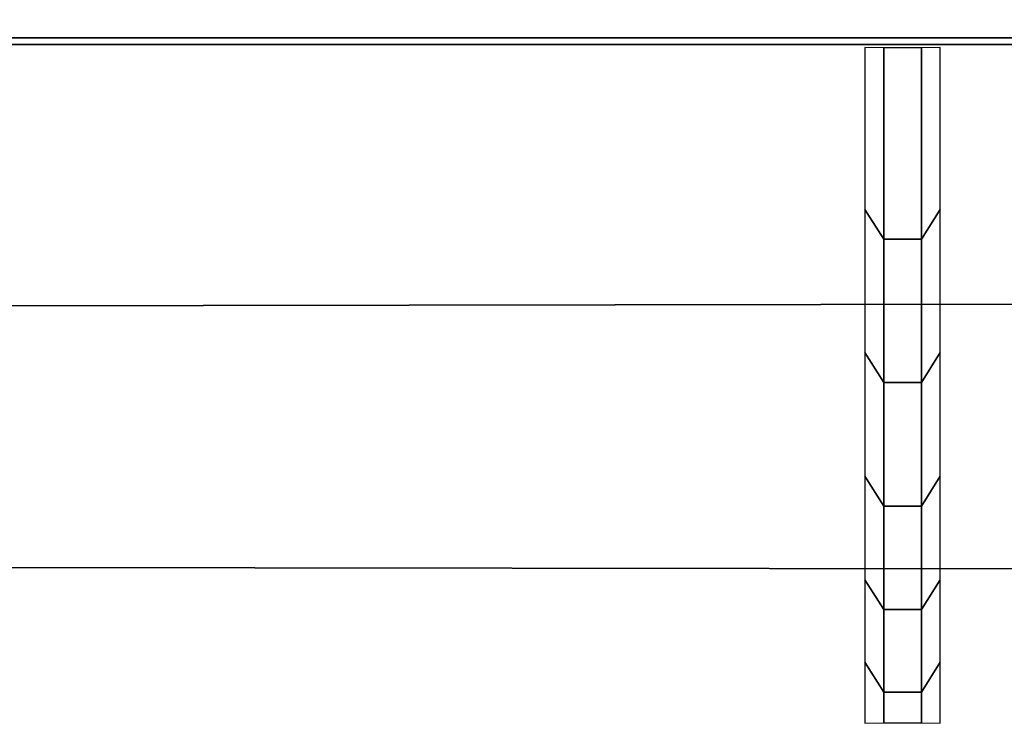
# Model space of a CAD drawing. Header units: inches. Extents: x 0 to 76, y -28.1 to 0.
# Tile 204 of 256: x 49.4036 to 49.5397, y -27.9591 to -27.8601. Entities that reach past the tile are written whole.
import ezdxf

# ---------------------------------------------------------------- set-up
doc = ezdxf.new("R2010")
doc.units = ezdxf.units.IN
doc.header["$LTSCALE"] = 0.03937
doc.header["$MEASUREMENT"] = 0
doc.layers.add('A-FURN-3-ST', color=151, linetype='Continuous')
doc.layers.add('A-FURN-3-STITCH', color=15, linetype='Continuous')

msp = doc.modelspace()

# ---------------------------------------------------------------- meshes
at = {"layer": 'A-FURN-3-ST'}
mesh = msp.add_polyface(dxfattribs=at)
corners = [(3.75, -4.85038, 5), (72.25, -27.51, 5), (3.75, -27.51, 5), (3.625, -4.85038, 5.03349), (3.625, -27.51, 5.03349), (3.75, -28.01, 5.5), (3.625, -27.97651, 5.5), (3.75, -27.97194, 5.30866), (3.625, -27.941, 5.32148), (3.75, -27.86356, 5.14645), (3.625, -27.83987, 5.17013), (3.75, -27.70134, 5.03806), (3.625, -27.68853, 5.069), (3.53349, -27.65351, 5.15355), (3.53349, -27.885, 5.5), (3.75, -28.01, 16.9), (3.625, -27.97651, 16.9), (3.75, -26.91, 18), (3.625, -26.91, 17.96651), (3.75, -27.1947, 17.96252), (3.625, -27.18603, 17.93017), (3.75, -27.46, 17.85263), (3.625, -27.44325, 17.82362), (3.75, -27.68782, 17.67782), (3.625, -27.66414, 17.65413), (3.75, -27.86263, 17.45), (3.625, -27.83362, 17.43325), (3.75, -27.97252, 17.1847), (3.625, -27.94017, 17.17603), (3.53349, -27.85178, 17.15235), (3.53349, -26.91, 17.875), (3.53349, -27.59943, 17.58943), (3.53349, -27.75438, 17.3875), (3.625, -5.45916, 17.96651), (3.75, -5.45916, 18), (72.25, -28.01, 16.9), (72.25, -27.97252, 17.1847), (72.25, -27.86263, 17.45), (72.25, -27.68782, 17.67782), (72.25, -27.46, 17.85263), (72.25, -27.1947, 17.96252), (72.25, -27.70134, 5.03806), (72.25, -27.86356, 5.14645), (72.25, -27.97194, 5.30866)]
mesh.append_faces([[corners[k] for k in face] for face in [(0, 1, 2), (3, 2, 4), (5, 6, 7), (7, 6, 8), (7, 8, 9), (9, 8, 10), (9, 10, 11), (11, 10, 12), (11, 12, 2), (2, 12, 4), (4, 12, 13), (14, 8, 6), (5, 15, 6), (6, 15, 16), (6, 16, 14), (17, 18, 19), (19, 18, 20), (19, 20, 21), (21, 20, 22), (21, 22, 23), (23, 22, 24), (23, 24, 25), (25, 24, 26), (25, 26, 27), (27, 26, 28), (27, 28, 15), (15, 28, 16), (16, 28, 29), (18, 30, 20), (24, 31, 32, 26), (26, 32, 29, 28), (33, 30, 18), (34, 18, 17), (15, 35, 27), (27, 36, 25), (25, 37, 23), (23, 38, 21), (21, 39, 19), (19, 40, 17), (5, 35, 15), (2, 1, 11), (11, 41, 9), (9, 42, 7), (7, 43, 5)]])
mesh = msp.add_polyface(dxfattribs=at)
corners = [(72.375, -4.85038, 5.03349), (72.46651, -27.51, 5.125), (72.375, -27.51, 5.03349), (72.25, -4.85038, 5), (72.25, -27.51, 5), (72.46651, -27.85646, 5.35649), (72.375, -27.97651, 5.5), (72.375, -27.941, 5.32148), (72.25, -28.01, 5.5), (72.25, -27.97194, 5.30866), (72.375, -27.83987, 5.17013), (72.25, -27.86356, 5.14645), (72.375, -27.68853, 5.069), (72.25, -27.70134, 5.03806), (72.46651, -27.65351, 5.15355), (72.46651, -27.77517, 5.23483), (72.46651, -27.885, 16.9), (72.375, -27.97651, 16.9), (72.25, -28.01, 16.9), (72.375, -27.94017, 17.17603), (72.25, -27.97252, 17.1847), (72.46651, -27.16235, 17.84178), (72.375, -26.91, 17.96651), (72.375, -27.18603, 17.93017), (72.25, -26.91, 18), (72.25, -27.1947, 17.96252), (72.375, -27.44325, 17.82362), (72.25, -27.46, 17.85263), (72.375, -27.66414, 17.65413), (72.25, -27.68782, 17.67782), (72.375, -27.83362, 17.43325), (72.25, -27.86263, 17.45), (72.375, -5.45916, 17.96651), (3.75, -27.97252, 17.1847), (3.75, -27.86263, 17.45), (3.75, -27.68782, 17.67782), (3.75, -27.46, 17.85263), (3.75, -27.1947, 17.96252), (3.75, -26.91, 18), (3.75, -28.01, 5.5), (3.75, -27.70134, 5.03806), (3.75, -27.86356, 5.14645), (3.75, -27.97194, 5.30866), (72.25, -5.45916, 18)]
mesh.append_faces([[corners[k] for k in face] for face in [(0, 1, 2), (3, 2, 4), (5, 6, 7), (7, 6, 8), (7, 8, 9), (7, 9, 10), (10, 9, 11), (10, 11, 12), (12, 11, 13), (12, 13, 2), (2, 13, 4), (2, 1, 12), (12, 14, 15, 10), (6, 16, 17), (6, 17, 8), (8, 17, 18), (16, 19, 17), (17, 19, 20), (17, 20, 18), (21, 22, 23), (22, 24, 23), (23, 24, 25), (23, 25, 26), (26, 25, 27), (26, 27, 28), (28, 27, 29), (28, 29, 30), (30, 29, 31), (30, 31, 19), (19, 31, 20), (32, 24, 22), (33, 18, 20), (34, 20, 31), (35, 31, 29), (36, 29, 27), (37, 27, 25), (38, 25, 24), (8, 18, 39), (40, 4, 13), (41, 13, 11), (42, 11, 9), (39, 9, 8), (24, 43, 38)]])
at = {"layer": 'A-FURN-3-STITCH'}
mesh = msp.add_polymesh((7, 4), dxfattribs=at)
for k, corner in enumerate([(49.52038, -27.95741, 17.23487), (49.52299, -27.95738, 17.23486), (49.52819, -27.95738, 17.23486), (49.5308, -27.95741, 17.23487), (49.52038, -27.94898, 17.27306), (49.52299, -27.95311, 17.27487), (49.52819, -27.95311, 17.27487), (49.5308, -27.94898, 17.27306), (49.52038, -27.93758, 17.31046), (49.52299, -27.94171, 17.31227), (49.52819, -27.94171, 17.31227), (49.5308, -27.93758, 17.31046), (49.52038, -27.92328, 17.34685), (49.52299, -27.92741, 17.34867), (49.52819, -27.92741, 17.34867), (49.5308, -27.92328, 17.34685), (49.52038, -27.90618, 17.38202), (49.52299, -27.91031, 17.38383), (49.52819, -27.91031, 17.38383), (49.5308, -27.90618, 17.38202), (49.52038, -27.88637, 17.41573), (49.52299, -27.8905, 17.41754), (49.52819, -27.8905, 17.41754), (49.5308, -27.88637, 17.41573), (49.52038, -27.86397, 17.44778), (49.52299, -27.86402, 17.4478), (49.52819, -27.86402, 17.4478), (49.5308, -27.86397, 17.44778)]):
    mesh.set_mesh_vertex(divmod(k, 4), corner)

doc.saveas('drawing.dxf')
